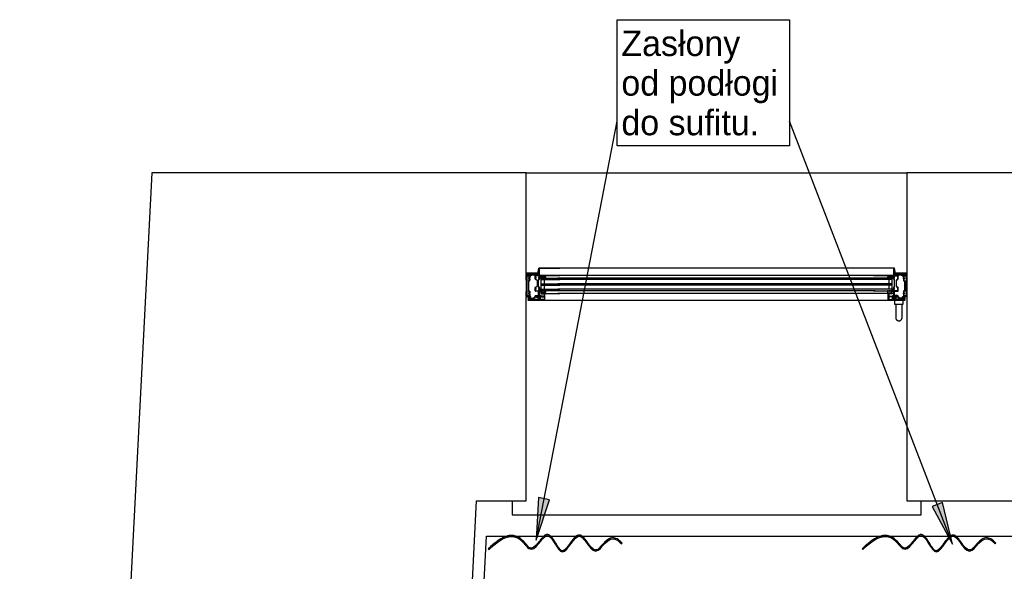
# Model space of a CAD drawing. Header units: centimetres. Extents: x -1062 to 5388, y 1642 to 2943.
# Tile 63 of 90: x 4084 to 4363, y 2662 to 2819. Entities that reach past the tile are written whole.
import ezdxf

# ---------------------------------------------------------------- set-up
doc = ezdxf.new("R2010")
doc.units = ezdxf.units.CM
for name, color, linetype in [('M-FREON-LIQUID-NEW', 150, 'Continuous'), ('M-XREF', 252, 'Continuous'), ('XREF$0$Elementy szczegółów', 8, 'Continuous'), ('XREF$0$Notatki tekstowe', 8, 'Continuous'), ('XREF$0$Notatki tekstowe-1', 8, 'Continuous'), ('XREF$0$Okna', 8, 'Continuous'), ('XREF$0$Okna-2', 8, 'Continuous'), ('XREF$0$Ściany', 8, 'Continuous'), ('XREF$0$Ściany-2', 8, 'Continuous')]:
    doc.layers.add(name, color=color, linetype=linetype)
doc.styles.add('XREF$0$Arial', font='txt', dxfattribs={"height": 7.2})

# ---------------------------------------------------------------- blocks, each defined once
blk = doc.blocks.new('XREF$0$JANSEN_AG_Jansen_Janisol_Arte_66_window_2022 - Type 1-822849-Aranżacja_01')
for p, q in [((-50.69, 18.05), (-54, 18.05)), ((-54, 18.05), (-54, 11.45)), ((-54, 18.05), (-54, 11.45)), ((-54, 18.05), (-54, 11.45)), ((-53.85, 18.05), (-51.15, 18.05)), ((-51.15, 17.75), (-53.55, 17.75)), ((-53.55, 17.45), (-53.15, 17.45)), ((-53.54, 17.75), (-53.06, 17.75)), ((-53.08, 17.54), (-53.29, 17.56)), ((-53, 17.08), (-52.98, 17.43)), ((-52.93, 17.06), (-52.97, 17.05)), ((-52.94, 17.75), (-51.15, 17.75)), ((-52.75, 17.42), (-52.86, 17.14)), ((-51.5, 16.64), (-51.5, 16.89)), ((-51.49, 17.69), (-51.23, 17.7)), ((-51.14, 17.5), (-51.36, 17.45)), ((-51.35, 17.45), (-48.85, 17.45)), ((-51.09, 17.74), (-51.07, 17.58)), ((-50.45, 19.45), (-50.69, 18.05)), ((50.44, 19.45), (-50.45, 19.45)), ((-50.2, 16.64), (-50.2, 16.89)), ((-50, 16.65), (-50.16, 16.77)), ((-48.85, 17.15), (-50.15, 17.15)), ((-50.13, 16.84), (-49.77, 16.9)), ((-49.7, 17.1), (-48.93, 17.1)), ((-48.7, 16.91), (-49.06, 16.92)), ((-48.85, 17.45), (-44.5, 17.45)), ((-48.7, 17.26), (-48.7, 17.3)), ((-48.59, 16.75), (-48.66, 16.88)), ((45, 17.45), (-45, 17.45)), ((48.85, 17.45), (44.5, 17.45)), ((48.59, 16.75), (48.66, 16.88)), ((48.7, 17.26), (48.7, 17.3)), ((48.7, 16.91), (49.06, 16.92)), ((51.35, 17.45), (48.85, 17.45)), ((48.85, 17.15), (50.15, 17.15)), ((49.7, 17.1), (48.93, 17.1)), ((50.13, 16.84), (49.77, 16.9)), ((50, 16.65), (50.16, 16.77)), ((50.2, 16.64), (50.2, 16.89)), ((50.69, 18.05), (50.44, 19.45)), ((54, 18.05), (50.69, 18.05)), ((51.09, 17.74), (51.07, 17.58)), ((51.14, 17.5), (51.36, 17.45)), ((53.85, 18.05), (51.15, 18.05)), ((52.94, 17.75), (51.15, 17.75)), ((51.15, 17.75), (53.55, 17.75)), ((51.49, 17.69), (51.23, 17.7)), ((51.5, 16.64), (51.5, 16.89)), ((52.75, 17.42), (52.86, 17.14)), ((52.93, 17.06), (52.97, 17.05)), ((53, 17.08), (52.98, 17.43)), ((53.54, 17.75), (53.06, 17.75)), ((53.08, 17.54), (53.29, 17.56)), ((53.55, 17.45), (53.15, 17.45)), ((54, 11.45), (54, 18.05)), ((54, 18.05), (54, 11.45)), ((54, 18.05), (54, 11.45)), ((-54, 16.45), (-54, 16.7)), ((-53, 16.45), (-53, 16.7)), ((-50.01, 16.74), (-49.99, 16.67)), ((-49.91, 16.72), (-49.91, 16.71)), ((-49.8, 16.25), (-44.5, 16.25)), ((-49.8, 15.08), (-44.5, 15.08)), ((-49.8, 14.68), (-44.5, 14.68)), ((-49.24, 16.7), (-49.28, 16.75)), ((-49.18, 16.74), (-49.21, 16.71)), ((-48.9, 16.25), (-48.9, 15.08)), ((-48.9, 14.68), (-48.9, 13.5)), ((45, 16.65), (-45, 16.65)), ((45, 16.25), (-45, 16.25)), ((45, 15.08), (-45, 15.08)), ((45, 14.68), (-45, 14.68)), ((49.8, 16.25), (44.5, 16.25)), ((49.8, 15.08), (44.5, 15.08)), ((49.8, 14.68), (44.5, 14.68)), ((48.9, 16.25), (48.9, 15.08)), ((48.9, 14.68), (48.9, 13.5)), ((49.18, 16.74), (49.21, 16.71)), ((49.24, 16.7), (49.28, 16.75)), ((49.91, 16.72), (49.91, 16.71)), ((50.01, 16.74), (49.99, 16.67)), ((53, 16.45), (53, 16.7)), ((54, 16.45), (54, 16.7)), ((-54, 12.21), (-54, 12.46)), ((-54, 11.45), (-53.5, 11.45)), ((-53.15, 11.45), (-53.85, 11.45)), ((-53.19, 11.26), (-52.91, 11.26)), ((-53.17, 11.45), (-53.16, 11.45)), ((-53, 12.21), (-53, 12.46)), ((-52.88, 11.23), (-52.88, 11.06)), ((-51.59, 11.3), (-51.55, 11.3)), ((-51.5, 13.51), (-51.5, 13.76)), ((-51.5, 11.35), (-51.5, 11.55)), ((-50.6, 12.95), (-51.35, 12.95)), ((-51.35, 11.7), (-50.6, 11.7)), ((-51.3, 13.1), (-50.56, 13.1)), ((-50.5, 11.8), (-50.5, 12.85)), ((-50.36, 12.9), (-50.36, 11.75)), ((-50.2, 13.51), (-50.2, 13.76)), ((-50.2, 11.45), (-50.2, 10.95)), ((-50.01, 13.26), (-50.03, 13.24)), ((-50.02, 13.23), (-49.94, 13.21)), ((-49.92, 13.18), (-49.94, 13.17)), ((-49.93, 13.14), (-49.85, 13.13)), ((-49.91, 10.92), (-49.91, 11.48)), ((-49.84, 13.09), (-49.86, 13.07)), ((-49.85, 13.06), (-49.75, 13.04)), ((-49.8, 13.5), (-44.5, 13.5)), ((-48.89, 11.53), (-49.69, 11.53)), ((-49.69, 11.4), (-48.89, 11.4)), ((-49.65, 12.65), (-49.65, 12.75)), ((-49.51, 12.5), (-49.55, 12.5)), ((-48.73, 12.5), (-49.45, 12.5)), ((-49.05, 12.9), (-48.7, 12.95)), ((-49, 12.42), (-49, 12.4)), ((-48.78, 12.5), (-48.92, 12.5)), ((-48.84, 12.19), (-48.84, 11.58)), ((-48.84, 11.35), (-48.84, 10.69)), ((-48.7, 12.36), (-48.7, 12.47)), ((-48.7, 10.58), (-48.7, 12.42)), ((-48.61, 12.33), (-48.67, 12.33)), ((-48.65, 12.33), (-44.5, 12.33)), ((-48.5, 13.05), (-48.44, 13.09)), ((45, 13.5), (-45, 13.5)), ((45, 13.1), (-45, 13.1)), ((45, 12.33), (-45, 12.33)), ((49.8, 13.5), (44.5, 13.5)), ((48.65, 12.33), (44.5, 12.33)), ((48.5, 13.05), (48.44, 13.09)), ((48.61, 12.33), (48.67, 12.33)), ((49.05, 12.9), (48.7, 12.95)), ((48.7, 12.36), (48.7, 12.47)), ((48.7, 10.58), (48.7, 12.42)), ((48.73, 12.5), (49.45, 12.5)), ((48.78, 12.5), (48.92, 12.5)), ((48.84, 12.19), (48.84, 11.58)), ((48.84, 11.35), (48.84, 10.69)), ((48.89, 11.53), (49.68, 11.53)), ((49.68, 11.4), (48.89, 11.4)), ((49, 12.42), (49, 12.4)), ((49.51, 12.5), (49.55, 12.5)), ((49.65, 12.65), (49.65, 12.75)), ((49.85, 13.06), (49.75, 13.04)), ((49.84, 13.09), (49.86, 13.07)), ((49.93, 13.14), (49.85, 13.13)), ((49.91, 10.92), (49.91, 11.48)), ((49.92, 13.18), (49.94, 13.17)), ((50.02, 13.23), (49.94, 13.21)), ((50.01, 13.26), (50.03, 13.24)), ((50.2, 13.51), (50.2, 13.76)), ((50.2, 11.45), (50.2, 10.95)), ((50.36, 12.9), (50.36, 11.75)), ((50.5, 11.8), (50.5, 12.85)), ((51.3, 13.1), (50.56, 13.1)), ((50.6, 12.95), (51.35, 12.95)), ((51.35, 11.7), (50.6, 11.7)), ((51.5, 13.51), (51.5, 13.76)), ((51.5, 11.35), (51.5, 11.55)), ((51.59, 11.3), (51.55, 11.3)), ((52.88, 11.23), (52.88, 11.06)), ((53.19, 11.26), (52.91, 11.26)), ((53, 12.21), (53, 12.46)), ((53.17, 11.45), (53.15, 11.45)), ((53.15, 11.45), (53.85, 11.45)), ((53.5, 11.45), (54, 11.45)), ((54, 12.21), (54, 12.46)), ((-53.5, 10.45), (53.5, 10.45)), ((-53.45, 10.98), (-53.4, 11.08)), ((-53.2, 10.83), (-53.14, 10.92)), ((-53.14, 10.92), (-53.19, 10.83)), ((-53.15, 10.75), (-51.71, 10.75)), ((-50.35, 10.45), (-53.15, 10.45)), ((-52.82, 11), (-51.99, 11)), ((-52.19, 10.83), (-52.25, 10.77)), ((-51.96, 10.76), (-52.13, 10.84)), ((-51.71, 10.75), (-51.9, 10.75)), ((-51.89, 11.06), (-51.81, 11.07)), ((-51.67, 10.83), (-51.77, 11)), ((-51.64, 11.08), (-51.54, 10.91)), ((-51.55, 11.15), (-51.59, 11.15)), ((-50.2, 10.71), (-50.2, 10.63)), ((-50.08, 10.5), (-48.78, 10.5)), ((-49.88, 10.83), (-50.06, 10.85)), ((-49.81, 10.7), (-49.81, 10.76)), ((-48.89, 10.64), (-49.76, 10.64)), ((50.07, 10.5), (48.78, 10.5)), ((48.89, 10.64), (49.76, 10.64)), ((49.81, 10.7), (49.81, 10.76)), ((49.88, 10.83), (50.06, 10.85)), ((50.2, 10.71), (50.2, 10.63)), ((50.35, 10.45), (53.15, 10.45)), ((50.5, 10.45), (50.5, 9.25)), ((50.5, 9.25), (52.9, 9.25)), ((50.8, 9.25), (50.8, 5.45)), ((51.64, 11.08), (51.54, 10.91)), ((51.55, 11.15), (51.59, 11.15)), ((51.67, 10.83), (51.77, 11)), ((51.71, 10.75), (51.9, 10.75)), ((53.15, 10.75), (51.71, 10.75)), ((51.89, 11.06), (51.81, 11.07)), ((51.96, 10.76), (52.13, 10.84)), ((52.82, 11), (51.99, 11)), ((52.19, 10.83), (52.25, 10.77)), ((52.6, 5.45), (52.6, 9.25)), ((52.9, 9.25), (52.9, 10.45)), ((53.2, 10.83), (53.14, 10.92)), ((53.14, 10.92), (53.19, 10.83)), ((53.45, 10.98), (53.4, 11.08))]:
    blk.add_line(p, q)
at = {"flags": 128}
for points in [[(-54, 16.07), (-54, 16.45), (-53.93, 16.45), (-53.93, 16.7), (-54, 16.7), (-54, 17.9)], [(-53.55, 17.89), (-51.15, 17.89), (-51.15, 17.9), (-53.85, 17.9), (-53.85, 16.7), (-53.78, 16.7), (-53.78, 16.45), (-53.85, 16.45), (-53.85, 16.05), (-53.7, 15.9), (-53.81, 15.79), (-53.94, 15.93)], [(-53.06, 15.93), (-53.19, 15.79), (-53.3, 15.9), (-53.15, 16.05), (-53.15, 16.45), (-53.23, 16.45), (-53.23, 16.7), (-53.15, 16.7), (-53.15, 17.3), (-53.55, 17.3)], [(-53, 17.3), (-53, 16.7), (-53.08, 16.7), (-53.08, 16.45), (-53, 16.45), (-53, 16.07)], [(-51.5, 16.48), (-51.5, 16.64), (-51.43, 16.64), (-51.43, 16.89), (-51.5, 16.89), (-51.5, 17.3)], [(-50.15, 17.29), (-48.85, 17.29), (-48.85, 17.3), (-50.4, 17.3), (-51.35, 17.3), (-51.35, 16.89), (-51.28, 16.89), (-51.28, 16.64), (-51.35, 16.64), (-51.35, 16.46), (-51.2, 16.31), (-51.31, 16.2), (-51.44, 16.34)], [(-50.3, 19.12), (-50.3, 17.45), (-50.6, 17.45)], [(-50.26, 16.34), (-50.39, 16.2), (-50.5, 16.31), (-50.35, 16.46), (-50.35, 16.64), (-50.43, 16.64), (-50.43, 16.89), (-50.35, 16.89), (-50.35, 17.09)], [(-44.5, 17.45), (-50.3, 17.45), (-50.3, 19.45), (-44.5, 19.45)], [(-50.2, 17.1), (-50.2, 16.89), (-50.28, 16.89), (-50.28, 16.64), (-50.2, 16.64), (-50.2, 16.48)], [(-49.31, 16.76), (-49.43, 16.76), (-49.55, 16.75)], [(44.5, 17.45), (50.3, 17.45), (50.3, 19.45), (44.5, 19.45)], [(50.15, 17.29), (48.85, 17.29), (48.85, 17.3), (50.4, 17.3), (51.35, 17.3), (51.35, 16.89), (51.27, 16.89), (51.27, 16.64), (51.35, 16.64), (51.35, 16.46), (51.2, 16.31), (51.31, 16.2), (51.44, 16.34)], [(49.31, 16.76), (49.43, 16.76), (49.55, 16.75)], [(50.2, 17.1), (50.2, 16.89), (50.27, 16.89), (50.27, 16.64), (50.2, 16.64), (50.2, 16.48)], [(50.26, 16.34), (50.39, 16.2), (50.5, 16.31), (50.35, 16.46), (50.35, 16.64), (50.42, 16.64), (50.42, 16.89), (50.35, 16.89), (50.35, 17.09)], [(50.3, 19.12), (50.3, 17.45), (50.6, 17.45)], [(53.54, 17.89), (51.15, 17.89), (51.15, 17.9), (53.85, 17.9), (53.85, 16.7), (53.77, 16.7), (53.77, 16.45), (53.85, 16.45), (53.85, 16.05), (53.7, 15.9), (53.81, 15.79), (53.94, 15.93)], [(51.5, 16.48), (51.5, 16.64), (51.42, 16.64), (51.42, 16.89), (51.5, 16.89), (51.5, 17.3)], [(53, 17.3), (53, 16.7), (53.07, 16.7), (53.07, 16.45), (53, 16.45), (53, 16.07)], [(53.06, 15.93), (53.19, 15.79), (53.3, 15.9), (53.15, 16.05), (53.15, 16.45), (53.22, 16.45), (53.22, 16.7), (53.15, 16.7), (53.15, 17.3), (53.54, 17.3)], [(54, 16.07), (54, 16.45), (53.92, 16.45), (53.92, 16.7), (54, 16.7), (54, 17.9)], [(-51.72, 10.61), (-53.15, 10.61), (-51.71, 10.6), (-50.35, 10.6), (-50.35, 13.51), (-50.43, 13.51), (-50.43, 13.76), (-50.35, 13.76), (-50.35, 13.94), (-50.5, 14.09), (-50.39, 14.2), (-50.26, 14.06)], [(-51.44, 14.06), (-51.31, 14.2), (-51.2, 14.09), (-51.35, 13.94), (-51.35, 13.76), (-51.28, 13.76), (-51.28, 13.51), (-51.35, 13.51), (-51.35, 13.15)], [(-44.5, 13.1), (-49.8, 13.1), (-49.8, 16.65), (-44.5, 16.65)], [(44.5, 13.1), (49.8, 13.1), (49.8, 16.65), (44.5, 16.65)], [(51.72, 10.61), (53.15, 10.61), (51.71, 10.6), (50.35, 10.6), (50.35, 13.51), (50.42, 13.51), (50.42, 13.76), (50.35, 13.76), (50.35, 13.94), (50.5, 14.09), (50.39, 14.2), (50.26, 14.06)], [(51.44, 14.06), (51.31, 14.2), (51.2, 14.09), (51.35, 13.94), (51.35, 13.76), (51.27, 13.76), (51.27, 13.51), (51.35, 13.51), (51.35, 13.15)], [(-54, 11.6), (-54, 12.21), (-53.93, 12.21), (-53.93, 12.46), (-54, 12.46), (-54, 12.83)], [(-53.94, 12.97), (-53.81, 13.11), (-53.7, 13), (-53.85, 12.85), (-53.85, 12.46), (-53.78, 12.46), (-53.78, 12.21), (-53.85, 12.21), (-53.85, 11.6), (-53.15, 11.6), (-53.15, 12.21), (-53.23, 12.21), (-53.23, 12.46), (-53.15, 12.46), (-53.15, 12.85), (-53.3, 13), (-53.19, 13.11), (-53.06, 12.97)], [(-53, 12.83), (-53, 12.46), (-53.08, 12.46), (-53.08, 12.21), (-53, 12.21), (-53, 11.6)], [(-51.5, 13.1), (-51.5, 13.51), (-51.43, 13.51), (-51.43, 13.76), (-51.5, 13.76), (-51.5, 13.92)], [(-50.56, 11.55), (-51.35, 11.55), (-51.35, 11.35)], [(-50.2, 11), (-50.9, 11), (-50.98, 11.16), (-50.98, 11.24), (-50.9, 11.4), (-50.2, 11.4)], [(-50.98, 11.16), (-50.55, 11.4), (-50.55, 11)], [(-50.2, 13.92), (-50.2, 13.76), (-50.28, 13.76), (-50.28, 13.51), (-50.2, 13.51), (-50.2, 10.6)], [(-50.17, 10.92), (-50.15, 10.92), (-50.15, 11.48), (-50.17, 11.48)], [(-49.92, 10.9), (-50.02, 10.85), (-50.05, 10.85), (-50.05, 11.55), (-50.02, 11.55)], [(-50.02, 10.85), (-50.02, 11.55), (-49.92, 11.5)], [(-49.02, 12.38), (-49.8, 12.38), (-49.8, 12.24), (-48.89, 12.24)], [(-49.73, 13.02), (-49.74, 12.98), (-49.72, 12.97)], [(49.02, 12.38), (49.8, 12.38), (49.8, 12.24), (48.89, 12.24)], [(49.73, 13.02), (49.74, 12.98), (49.72, 12.97)], [(49.92, 10.9), (50.02, 10.85), (50.05, 10.85), (50.05, 11.55), (50.02, 11.55)], [(50.02, 10.85), (50.02, 11.55), (49.92, 11.5)], [(50.17, 10.92), (50.15, 10.92), (50.15, 11.48), (50.17, 11.48)], [(50.2, 13.92), (50.2, 13.76), (50.27, 13.76), (50.27, 13.51), (50.2, 13.51), (50.2, 10.6)], [(50.2, 11), (50.9, 11), (50.98, 11.16), (50.98, 11.24), (50.9, 11.4), (50.2, 11.4)], [(50.98, 11.16), (50.55, 11.4), (50.55, 11)], [(50.56, 11.55), (51.35, 11.55), (51.35, 11.35)], [(51.5, 13.1), (51.5, 13.51), (51.42, 13.51), (51.42, 13.76), (51.5, 13.76), (51.5, 13.92)], [(53, 12.83), (53, 12.46), (53.07, 12.46), (53.07, 12.21), (53, 12.21), (53, 11.6)], [(53.94, 12.97), (53.81, 13.11), (53.7, 13), (53.85, 12.85), (53.85, 12.46), (53.77, 12.46), (53.77, 12.21), (53.85, 12.21), (53.85, 11.6), (53.15, 11.6), (53.15, 12.21), (53.22, 12.21), (53.22, 12.46), (53.15, 12.46), (53.15, 12.85), (53.3, 13), (53.19, 13.11), (53.06, 12.97)], [(54, 11.6), (54, 12.21), (53.92, 12.21), (53.92, 12.46), (54, 12.46), (54, 12.83)], [(-53.31, 10.9), (-53.26, 11), (-53.26, 11), (-53.32, 10.9)], [(53.31, 10.9), (53.26, 11), (53.26, 11), (53.32, 10.9)]]:
    blk.add_lwpolyline(points, dxfattribs=at)
for points in [[(-53.85, 12.21), (-53.78, 12.21), (-53.78, 12.46), (-53.85, 12.46), (-53.85, 12.85), (-53.7, 13), (-53.7, 15.9), (-53.85, 16.05), (-53.85, 16.45), (-53.78, 16.45), (-53.78, 16.7), (-53.85, 16.7), (-53.85, 17.15), (-53.7, 17.3), (-53.3, 17.3), (-53.15, 17.15), (-53.15, 16.7), (-53.23, 16.7), (-53.23, 16.45), (-53.15, 16.45), (-53.15, 16.05), (-53.3, 15.9), (-53.3, 13), (-53.15, 12.85), (-53.15, 12.46), (-53.23, 12.46), (-53.23, 12.21), (-53.15, 12.21), (-53.15, 11.75), (-53.3, 11.6), (-53.7, 11.6), (-53.85, 11.75)], [(-50.5, 16.31), (-50.35, 16.46), (-50.35, 16.64), (-50.43, 16.64), (-50.43, 16.89), (-50.35, 16.89), (-50.35, 17.15), (-50.5, 17.3), (-51.2, 17.3), (-51.35, 17.15), (-51.35, 16.89), (-51.28, 16.89), (-51.28, 16.64), (-51.35, 16.64), (-51.35, 16.46), (-50.9, 16.01), (-50.9, 14.39), (-51.35, 13.94), (-51.35, 13.76), (-51.28, 13.76), (-51.28, 13.51), (-51.35, 13.51), (-51.35, 13.25), (-51.2, 13.1), (-50.5, 13.1), (-50.35, 13.25), (-50.35, 13.51), (-50.43, 13.51), (-50.43, 13.76), (-50.35, 13.76), (-50.35, 13.94), (-50.5, 14.09)], [(-50.45, 19.45), (-50.3, 19.45), (-50.3, 19.12), (-50.6, 17.45), (-50.8, 17.45)], [(-49, 17.15), (-49, 17.1), (-49.7, 17.1), (-49.69, 17.15)], [(49, 17.15), (49, 17.1), (49.7, 17.1), (49.69, 17.15)], [(50.44, 19.45), (50.3, 19.45), (50.3, 19.12), (50.6, 17.45), (50.8, 17.45)], [(50.5, 16.31), (50.35, 16.46), (50.35, 16.64), (50.42, 16.64), (50.42, 16.89), (50.35, 16.89), (50.35, 17.15), (50.5, 17.3), (51.2, 17.3), (51.35, 17.15), (51.35, 16.89), (51.27, 16.89), (51.27, 16.64), (51.35, 16.64), (51.35, 16.46), (50.9, 16.01), (50.9, 14.39), (51.35, 13.94), (51.35, 13.76), (51.27, 13.76), (51.27, 13.51), (51.35, 13.51), (51.35, 13.25), (51.2, 13.1), (50.5, 13.1), (50.35, 13.25), (50.35, 13.51), (50.42, 13.51), (50.42, 13.76), (50.35, 13.76), (50.35, 13.94), (50.5, 14.09)], [(53.85, 12.21), (53.77, 12.21), (53.77, 12.46), (53.85, 12.46), (53.85, 12.85), (53.7, 13), (53.7, 15.9), (53.85, 16.05), (53.85, 16.45), (53.77, 16.45), (53.77, 16.7), (53.85, 16.7), (53.85, 17.15), (53.7, 17.3), (53.3, 17.3), (53.15, 17.15), (53.15, 16.7), (53.22, 16.7), (53.22, 16.45), (53.15, 16.45), (53.15, 16.05), (53.3, 15.9), (53.3, 13), (53.15, 12.85), (53.15, 12.46), (53.22, 12.46), (53.22, 12.21), (53.15, 12.21), (53.15, 11.75), (53.3, 11.6), (53.7, 11.6), (53.85, 11.75)]]:
    blk.add_lwpolyline(points, close=True, dxfattribs=at)
for centre, radius, start, end in [((-53.85, 17.9), 0.15, 90, 180), ((-53.55, 17.6), 0.295, 90, 270), ((-53.55, 17.6), 0.15, 90, 270), ((-53.53, 17.63), 0.118, 95.6445, 218.7253), ((-53.35, 17.81), 0.365, 223.5519, 261.2737), ((-53.48, 17.56), 0.021, 39.2375, 229.1173), ((-53.27, 17.87), 0.396, 235.8759, 251.9874), ((-53.15, 17.9), 0.451, 225.2369, 262.0464), ((-53.4, 17.47), 0.0247, 260.6822, 74.3018), ((-53.29, 17.54), 0.0168, 88.3181, 211.6819), ((-53.18, 17.69), 0.203, 231.4189, 261.1971), ((-53.21, 17.47), 0.0212, 270.7551, 92.9813), ((-53.15, 17.3), 0.15, 0, 90), ((-53.09, 17.43), 0.111, 2.2068, 83.2647), ((-53.07, 17.72), 0.0303, 40.0346, 86.665), ((-53, 17.78), 0.0542, 221.9334, 318.0666), ((-52.98, 17.07), 0.025, 166.9682, 283.0318), ((-52.94, 17.72), 0.0325, 97.2961, 138.0607), ((-52.96, 17.17), 0.11, 287.1159, 346.003), ((-52.63, 17.36), 0.134, 95.8263, 153.3731), ((-54.97, 38.52), 21.16, 276.3107, 279.1697), ((-51.65, 17.42), 0.0405, 87.0635, 280.5466), ((-51.66, 17.62), 0.166, 271.6692, 307.1717), ((-51.72, 17.96), 0.586, 277.473, 292.527), ((-51.47, 16.87), 0.772, 76.741, 99.7196), ((-51.44, 17.4), 0.144, 94.6394, 141.8649), ((-51.49, 17.68), 0.00917, 88.033, 270), ((-51.26, 16.78), 0.679, 99.0644, 110.9356), ((-51.35, 17.3), 0.15, 90, 180), ((-51.49, 16.63), 1.05, 78.8118, 90.244), ((-51.45, 17.5), 0.0126, 95.8171, 255.3907), ((-51.5, 17.96), 0.453, 275.3486, 300.5223), ((-51.48, 18.12), 0.63, 272.1223, 297.6366), ((-51.48, 17.89), 0.346, 273.7934, 301.8936), ((-51.3, 17.61), 0.0134, 287.4026, 72.5974), ((-51.29, 17.61), 0.0462, 305.1137, 76.6022), ((-51.23, 17.62), 0.073, 299.673, 90.327), ((-51.15, 17.9), 0.15, 0, 90), ((-51.15, 17.9), 0.15, 270, 0), ((-51.15, 17.91), 0.162, 270.008, 281.4781), ((-51.15, 17.58), 0.0819, 277.0768, 0), ((-51.11, 17.73), 0.02, 8.2975, 108.8505), ((-50.15, 17.09), 0.2, 90, 180), ((-50.15, 17.1), 0.05, 90.0096, 178.7558), ((-50.14, 16.8), 0.0278, 123.5601, 232.5775), ((-50.07, 16.68), 0.162, 110.2761, 123.2509), ((-50.08, 17.06), 0.0251, 98.1708, 269.8705), ((-49.8, 15.24), 1.86, 86.7642, 98.6585), ((-50.13, 14.71), 2.32, 81.1304, 88.8304), ((-49.86, 16.74), 0.0579, 162.3195, 198.9111), ((-49.9, 16.75), 0.0126, 88.7763, 159.4345), ((-49.65, 19.86), 3.1, 265.3001, 271.7307), ((-49.78, 16.95), 0.0526, 287.5217, 78.0648), ((-49.3, 16.74), 0.0263, 36.8524, 93.5031), ((-49.1, 16.9), 0.0138, 112.3843, 208.529), ((-49.07, 16.91), 0.05, 202.5905, 247.4095), ((-49.07, 16.84), 0.0822, 85.3454, 116.6744), ((-48.44, 18.3), 1.58, 245.5567, 266.7641), ((-48.93, 17.15), 0.0512, 269.8088, 315.4387), ((-48.87, 17.09), 0.0361, 44.0136, 134.5246), ((-48.85, 17.3), 0.15, 0, 90), ((-48.85, 17.3), 0.15, 270, 0), ((-48.8, 17.14), 0.0475, 217.0257, 306.3102), ((-48.87, 17.25), 0.174, 304.6591, 3.9129), ((-48.67, 17.3), 0.0329, 98.4746, 175.5435), ((-48.71, 16.85), 0.0606, 31.1918, 85.3926), ((-48.66, 17.26), 0.0714, 8.1113, 101.2299), ((-49.92, 17.04), 1.35, 358.1089, 9.7633), ((-48.57, 16.77), 0.0291, 215.8566, 9.9169), ((-47.68, 16.99), 0.884, 179.2559, 193.9116), ((48.44, 18.3), 1.58, 273.2359, 294.4433), ((47.68, 16.99), 0.884, 346.0884, 0.7441), ((48.57, 16.77), 0.0291, 170.0831, 324.1434), ((49.92, 17.04), 1.35, 170.2367, 181.8911), ((48.66, 17.26), 0.0714, 78.7701, 171.8887), ((48.71, 16.85), 0.0606, 94.6074, 148.8082), ((48.67, 17.3), 0.0329, 4.4565, 81.5254), ((48.85, 17.3), 0.15, 90, 180), ((48.85, 17.3), 0.15, 180, 270), ((48.87, 17.25), 0.174, 176.0871, 235.3409), ((48.8, 17.14), 0.0475, 233.6898, 322.9743), ((48.87, 17.09), 0.0361, 45.4754, 135.9864), ((48.93, 17.15), 0.0512, 224.5613, 270.1912), ((49.07, 16.84), 0.0822, 63.3256, 94.6546), ((49.07, 16.91), 0.05, 292.5905, 337.4095), ((49.1, 16.9), 0.0138, 331.471, 67.6157), ((49.3, 16.74), 0.0263, 86.4969, 143.1476), ((49.65, 19.86), 3.1, 268.2693, 274.6999), ((49.8, 15.24), 1.86, 81.3415, 93.2358), ((49.78, 16.95), 0.0526, 101.9352, 252.4783), ((50.13, 14.71), 2.32, 91.1696, 98.8696), ((49.9, 16.75), 0.0126, 20.5655, 91.2237), ((49.86, 16.74), 0.0579, 341.0889, 17.6805), ((50.08, 17.06), 0.0251, 270.1295, 81.8292), ((50.07, 16.68), 0.162, 56.7491, 69.7239), ((50.15, 17.09), 0.2, 0, 90), ((50.15, 17.1), 0.05, 1.2442, 89.9904), ((50.14, 16.8), 0.0278, 307.4225, 56.4399), ((51.15, 17.9), 0.15, 90, 180), ((51.15, 17.9), 0.15, 180, 270), ((51.15, 17.58), 0.0819, 180, 262.9232), ((51.11, 17.73), 0.02, 71.1495, 171.7025), ((51.15, 17.91), 0.162, 258.5219, 269.992), ((51.23, 17.62), 0.073, 89.673, 240.327), ((51.48, 18.12), 0.63, 242.3634, 267.8777), ((51.29, 17.61), 0.0462, 103.3978, 234.8863), ((51.5, 17.96), 0.453, 239.4777, 264.6514), ((51.49, 16.63), 1.05, 89.756, 101.1882), ((51.47, 16.87), 0.772, 80.2804, 103.259), ((51.3, 17.61), 0.0134, 107.4026, 252.5974), ((51.48, 17.89), 0.346, 238.1064, 266.2066), ((51.35, 17.3), 0.15, 0, 90), ((51.26, 16.78), 0.679, 69.0644, 80.9356), ((51.44, 17.4), 0.144, 38.1351, 85.3606), ((51.45, 17.5), 0.0126, 284.6093, 84.1829), ((51.49, 17.68), 0.00917, 270, 91.967), ((51.72, 17.96), 0.586, 247.473, 262.527), ((51.66, 17.62), 0.166, 232.8283, 268.3308), ((54.97, 38.52), 21.16, 260.8303, 263.6893), ((51.65, 17.42), 0.0405, 259.4534, 92.9365), ((52.63, 17.36), 0.134, 26.6269, 84.1737), ((52.96, 17.17), 0.11, 193.997, 252.8841), ((52.94, 17.72), 0.0325, 41.9393, 82.7039), ((53, 17.78), 0.0542, 221.9334, 318.0666), ((52.98, 17.07), 0.025, 256.9682, 13.0318), ((53.09, 17.43), 0.111, 96.7353, 177.7932), ((53.15, 17.3), 0.15, 90, 180), ((53.07, 17.72), 0.0303, 93.335, 139.9654), ((53.21, 17.47), 0.0212, 87.0187, 269.2449), ((53.15, 17.9), 0.451, 277.9536, 314.7631), ((53.18, 17.69), 0.203, 278.8029, 308.5811), ((53.29, 17.54), 0.0168, 328.3181, 91.6819), ((53.4, 17.47), 0.0247, 105.6982, 279.3178), ((53.27, 17.87), 0.396, 288.0126, 304.1241), ((53.35, 17.81), 0.365, 278.7263, 316.4481), ((53.48, 17.56), 0.021, 310.8827, 140.7625), ((53.54, 17.6), 0.295, 270, 90), ((53.53, 17.63), 0.118, 321.2747, 84.3555), ((53.55, 17.6), 0.15, 270, 90), ((53.85, 17.9), 0.15, 360, 90), ((-53.8, 16.07), 0.2, 180, 225), ((-53.2, 16.07), 0.2, 315, 0), ((-51.3, 16.48), 0.2, 180, 225), ((-51.3, 13.92), 0.2, 135, 180), ((-50.4, 16.48), 0.2, 315, 0), ((-50.4, 13.92), 0.2, 360, 45), ((-50, 16.74), 0.012, 43.2835, 194.0108), ((-50, 16.66), 0.0112, 232.1176, 20.4022), ((-49.63, 17.15), 0.539, 228.1054, 236.7263), ((-49.92, 16.71), 0.0112, 243.4141, 20.6435), ((-49.23, 16.72), 0.0205, 221.1312, 325.1826), ((-49.16, 16.72), 0.0298, 65.5834, 139.44), ((-48.54, 18.58), 1.93, 251.7544, 270.402), ((-48.53, 16.69), 0.0389, 267.8033, 82.89), ((48.53, 16.69), 0.0389, 97.11, 272.1967), ((48.54, 18.58), 1.93, 269.598, 288.2456), ((49.16, 16.72), 0.0298, 40.56, 114.4166), ((49.23, 16.72), 0.0205, 214.8174, 318.8688), ((49.92, 16.71), 0.0112, 159.3565, 296.5859), ((49.63, 17.15), 0.539, 303.2737, 311.8946), ((50, 16.66), 0.0112, 159.5978, 307.8824), ((50, 16.74), 0.012, 345.9892, 136.7165), ((50.4, 16.48), 0.2, 180, 225), ((50.4, 13.92), 0.2, 135, 180), ((51.3, 16.48), 0.2, 315, 0), ((51.3, 13.92), 0.2, 360, 45), ((53.2, 16.07), 0.2, 180, 225), ((53.8, 16.07), 0.2, 315, 0), ((-53.8, 12.83), 0.2, 135, 180), ((-53.85, 11.6), 0.15, 180, 270), ((-53.36, 11.21), 0.0811, 150.9801, 291.475), ((-52.92, 10.9), 0.62, 122.2354, 145.2889), ((-53.27, 11.26), 0.0241, 115.9276, 314.8873), ((-53, 10.73), 0.62, 73.1531, 116.2547), ((-53.15, 11.24), 0.21, 94.5701, 118.8054), ((-53.19, 11.15), 0.113, 91.9019, 120.8283), ((-53.15, 11.6), 0.147, 269.8148, 290.0291), ((-53.15, 11.6), 0.15, 270, 0), ((-53.01, 11.02), 0.445, 54.5243, 102.4482), ((-53.2, 12.83), 0.2, 360, 45), ((-52.91, 11.23), 0.03, 1.1423, 90), ((-52.84, 11.27), 0.0597, 355.924, 71.8598), ((-52.73, 11.26), 0.05, 175.924, 350.6078), ((-52.81, 11.27), 0.131, 350.6078, 62.0614), ((-51.59, 11.1), 0.2, 90, 210.0036), ((-51.55, 11.35), 0.05, 270, 0), ((-51.55, 11.35), 0.2, 270, 0), ((-51.35, 13.1), 0.15, 180, 270), ((-51.35, 11.55), 0.15, 90, 180), ((-51.3, 13.15), 0.05, 180, 270), ((-51.25, 11.1), 0.36, 343.9938, 16.0062), ((-50.6, 12.85), 0.1, 0, 90), ((-50.6, 11.8), 0.1, 270, 0), ((-50.56, 12.9), 0.2, 360, 90), ((-50.56, 11.75), 0.2, 270, 0), ((-50.17, 11.45), 0.03, 90, 180), ((-50.17, 13.28), 0.0276, 90.901, 199.1336), ((-30.5, 25.3), 23.08, 211.423, 213.0003), ((-50.12, 11.57), 0.0613, 146.0535, 322.017), ((-50.16, 12.45), 0.849, 80.5284, 90.2798), ((-50, 11.5), 0.194, 34.4702, 149.5732), ((-50.15, 11.59), 0.113, 272.323, 337.6611), ((-50.01, 11.49), 0.0739, 38.8359, 150.2195), ((-50.02, 13.24), 0.0104, 139.8755, 265.0144), ((-50.03, 13.27), 0.0188, 321.0159, 76.9327), ((-50.02, 11.52), 0.03, 60, 90), ((-49.69, 11.72), 0.319, 214.6245, 270.2128), ((-49.94, 13.19), 0.0192, 317.2914, 80.619), ((-49.93, 13.16), 0.0145, 136.7774, 264.1038), ((-49.93, 11.48), 0.02, 0, 60), ((-49.85, 13.07), 0.0107, 129.7442, 264.9657), ((-49.85, 13.11), 0.0227, 309.8334, 83.1308), ((-49.78, 12.77), 0.0841, 206.8434, 297.0271), ((-49.69, 11.72), 0.189, 214.6245, 270.2128), ((-49.75, 13.02), 0.02, 345.7906, 83.7461), ((-49.73, 12.99), 0.0102, 163.6513, 244.0898), ((-49.82, 12.84), 0.163, 297.3766, 330.1669), ((-49.71, 13.01), 0.0422, 255.8689, 303.1812), ((-49.21, 12.16), 0.938, 90.135, 119.995), ((-49.66, 12.75), 0.0116, 1.3348, 148.6652), ((-49.49, 12.65), 0.161, 181.3568, 242.7264), ((-49.57, 12.91), 0.0259, 121.118, 270), ((-49.25, 12.31), 0.708, 87.3752, 118.3608), ((-49.59, 13.58), 0.689, 270.91, 305.9388), ((-49.58, 12.48), 0.0265, 31.6129, 61.4528), ((-49.48, 12.5), 0.03, 3.8226, 180), ((-49.22, 13.06), 0.0396, 270, 86.519), ((-48.84, 12.33), 0.77, 88.9728, 116.4147), ((-49.06, 12.93), 0.0319, 116.4556, 278.9254), ((-48.73, 12.17), 0.851, 95.6076, 113.2807), ((-49.02, 12.4), 0.02, 270, 0), ((-48.92, 12.42), 0.08, 90, 180), ((-48.89, 12.19), 0.05, 0, 90), ((-48.89, 11.58), 0.05, 270, 0), ((-48.89, 11.35), 0.05, 0, 90), ((-48.82, 13.06), 0.04, 278.8002, 91.1211), ((-48.78, 12.42), 0.08, 0, 90), ((-48.73, 12.47), 0.0306, 0.7216, 89.2785), ((-48.81, 13.44), 0.498, 283.6034, 309.3858), ((-48.67, 12.36), 0.0301, 180.7686, 269.1824), ((-48.61, 12.35), 0.0216, 273.9241, 357.2462), ((-46.1, 12.35), 2.49, 172.2647, 179.881), ((-47.88, 12.56), 0.702, 137.0393, 169.7545), ((-48.42, 13.06), 0.0394, 318.5629, 129.8567), ((48.42, 13.06), 0.0394, 50.1433, 221.4371), ((47.88, 12.56), 0.702, 10.2455, 42.9607), ((48.81, 13.44), 0.498, 230.6142, 256.3966), ((46.1, 12.35), 2.49, 0.119, 7.7353), ((48.61, 12.35), 0.0216, 182.7538, 266.0759), ((48.67, 12.36), 0.0301, 270.8176, 359.2314), ((48.78, 12.42), 0.08, 90, 180), ((48.73, 12.47), 0.0306, 90.7215, 179.2784), ((48.82, 13.06), 0.04, 88.8789, 261.1998), ((48.84, 12.33), 0.77, 63.5853, 91.0272), ((48.73, 12.17), 0.851, 66.7193, 84.3924), ((48.89, 12.19), 0.05, 90, 180), ((48.89, 11.58), 0.05, 180, 270), ((48.89, 11.35), 0.05, 90, 180), ((48.92, 12.42), 0.08, 0, 90), ((49.02, 12.4), 0.02, 180, 270), ((49.06, 12.93), 0.0319, 261.0746, 63.5444), ((49.22, 13.06), 0.0396, 93.481, 270), ((49.59, 13.58), 0.689, 234.0612, 269.09), ((49.21, 12.16), 0.938, 60.005, 89.865), ((49.25, 12.31), 0.708, 61.6392, 92.6248), ((49.48, 12.5), 0.03, 360, 176.1774), ((49.58, 12.48), 0.0265, 118.5472, 148.3871), ((49.49, 12.65), 0.161, 297.2736, 358.6432), ((49.57, 12.91), 0.0259, 270, 58.882), ((49.66, 12.75), 0.0116, 31.3348, 178.6652), ((49.82, 12.84), 0.163, 209.8331, 242.6234), ((49.71, 13.01), 0.0422, 236.8188, 284.1311), ((49.69, 11.72), 0.319, 269.7872, 325.3755), ((49.69, 11.72), 0.189, 269.7872, 325.3755), ((49.75, 13.02), 0.02, 96.2539, 194.2094), ((49.73, 12.99), 0.0102, 295.9102, 16.3487), ((49.78, 12.77), 0.0841, 242.9729, 333.1566), ((49.85, 13.11), 0.0227, 96.8692, 230.1666), ((50, 11.5), 0.194, 30.4268, 145.5298), ((30.5, 25.3), 23.08, 326.9997, 328.577), ((49.85, 13.07), 0.0107, 275.0343, 50.2558), ((49.93, 11.48), 0.02, 120, 180), ((49.94, 13.19), 0.0192, 99.381, 222.7086), ((49.93, 13.16), 0.0145, 275.8962, 43.2226), ((50.01, 11.49), 0.0739, 29.7805, 141.1641), ((50.02, 11.52), 0.03, 90, 120), ((50.03, 13.27), 0.0188, 103.0673, 218.9841), ((50.16, 12.45), 0.849, 89.7202, 99.4716), ((50.02, 13.24), 0.0104, 274.9856, 40.1245), ((50.15, 11.59), 0.113, 202.3389, 267.677), ((50.12, 11.57), 0.0613, 217.983, 33.9465), ((50.17, 13.28), 0.0276, 340.8664, 89.099), ((50.17, 11.45), 0.03, 0, 90), ((50.56, 12.9), 0.2, 90, 180), ((50.56, 11.75), 0.2, 180, 270), ((50.6, 12.85), 0.1, 90, 180), ((50.6, 11.8), 0.1, 180, 270), ((51.25, 11.1), 0.36, 163.9938, 196.0062), ((51.3, 13.15), 0.05, 270, 0), ((51.35, 13.1), 0.15, 270, 0), ((51.35, 11.55), 0.15, 0, 90), ((51.55, 11.35), 0.2, 180, 270), ((51.55, 11.35), 0.05, 180, 270), ((51.59, 11.1), 0.2, 329.9964, 90), ((52.81, 11.27), 0.131, 117.9386, 189.3922), ((52.73, 11.26), 0.05, 189.3922, 4.076), ((53.01, 11.02), 0.445, 77.5518, 125.4757), ((52.84, 11.27), 0.0597, 108.1402, 184.076), ((53, 10.73), 0.62, 63.7453, 106.8469), ((52.91, 11.23), 0.03, 90, 178.8577), ((53.2, 12.83), 0.2, 135, 180), ((53.15, 11.6), 0.15, 180, 270), ((53.15, 11.6), 0.147, 249.9709, 270.1852), ((53.15, 11.24), 0.21, 61.1946, 85.4299), ((53.19, 11.15), 0.113, 59.1717, 88.0981), ((52.92, 10.9), 0.62, 34.7111, 57.7646), ((53.27, 11.26), 0.0241, 225.1127, 64.0724), ((53.36, 11.21), 0.0811, 248.525, 29.0199), ((53.85, 11.6), 0.15, 270, 360), ((53.8, 12.83), 0.2, 360, 45), ((-53.15, 10.8), 0.35, 150, 270), ((-53.27, 11), 0.15, 329.1044, 150), ((-53.15, 10.8), 0.2, 150, 270), ((-53.15, 10.8), 0.19, 150, 270), ((-53.27, 11), 0.15, 90, 112.4755), ((-53.27, 11), 0.15, 329.1044, 90), ((-53.15, 10.8), 0.0502, 145.3142, 289.645), ((-53.15, 10.8), 0.05, 150, 270), ((-52.73, 8.49), 2.3, 79.9058, 100.1078), ((-52.82, 11.06), 0.0601, 181.1423, 270), ((-52.31, 10.83), 0.0818, 254.4256, 314.7781), ((-52.15, 10.8), 0.0461, 65.016, 136.8401), ((-51.99, 10.98), 0.029, 16.1549, 90), ((-51.64, 11.09), 0.343, 198.8643, 227.9191), ((-51.9, 10.9), 0.149, 244.831, 268.9012), ((-51.88, 11.03), 0.0259, 100.214, 180), ((-51.72, 11.02), 0.183, 177.1271, 233.6335), ((-51.85, 10.86), 0.025, 219.4662, 45.6826), ((-51.81, 11.03), 0.0344, 19.1659, 91.8779), ((-51.22, 11.21), 0.588, 196.6469, 220.932), ((-51.72, 10.81), 0.2, 270, 30), ((-51.71, 10.8), 0.0502, 264.5832, 29.8524), ((-51.71, 10.8), 0.05, 270, 30), ((-51.59, 11.1), 0.05, 90, 210), ((-50.35, 10.6), 0.15, 270, 0), ((-50.17, 10.95), 0.03, 180, 270), ((-50.06, 10.71), 0.143, 92.8734, 181.3186), ((-50.08, 10.63), 0.125, 180, 270), ((-50.15, 10.81), 0.113, 22.3389, 87.677), ((-50.02, 10.88), 0.03, 270, 300), ((-49.93, 10.92), 0.02, 300, 0), ((-49.89, 10.76), 0.075, 0, 85), ((-49.75, 10.7), 0.0609, 178.5576, 259.7441), ((-48.89, 10.69), 0.05, 270, 0), ((-48.78, 10.58), 0.08, 270, 0), ((48.78, 10.58), 0.08, 180, 270), ((48.89, 10.69), 0.05, 180, 270), ((49.75, 10.7), 0.0609, 280.2559, 1.4424), ((49.88, 10.76), 0.075, 95, 180), ((49.93, 10.92), 0.02, 180, 240), ((50.02, 10.88), 0.03, 240, 270), ((50.15, 10.81), 0.113, 92.323, 157.6611), ((50.06, 10.71), 0.143, 358.6814, 87.1266), ((50.07, 10.63), 0.125, 270, 0), ((50.17, 10.95), 0.03, 270, 0), ((50.35, 10.6), 0.15, 180, 270), ((51.72, 10.81), 0.2, 150, 270), ((51.59, 11.1), 0.05, 330, 90), ((51.22, 11.21), 0.588, 319.068, 343.3531), ((51.71, 10.8), 0.0502, 150.1476, 275.4168), ((51.71, 10.8), 0.05, 150, 270), ((51.81, 11.03), 0.0344, 88.1221, 160.8341), ((51.72, 11.02), 0.183, 306.3665, 2.8729), ((51.85, 10.86), 0.025, 134.3174, 320.5338), ((51.64, 11.09), 0.343, 312.0809, 341.1357), ((51.88, 11.03), 0.0259, 0, 79.786), ((51.9, 10.9), 0.149, 271.0988, 295.169), ((51.99, 10.98), 0.029, 90, 163.8451), ((52.15, 10.8), 0.0461, 43.1599, 114.984), ((52.31, 10.83), 0.0818, 225.2219, 285.5744), ((52.73, 8.49), 2.3, 79.8922, 100.0942), ((52.82, 11.06), 0.0601, 270, 358.8577), ((53.27, 11), 0.15, 90, 210.8956), ((53.27, 11), 0.15, 30, 210.8956), ((53.15, 10.8), 0.0502, 250.355, 34.6858), ((53.15, 10.8), 0.35, 270, 30), ((53.15, 10.8), 0.19, 270, 30), ((53.15, 10.8), 0.2, 270, 30), ((53.15, 10.8), 0.05, 270, 30), ((53.27, 11), 0.15, 67.5245, 90)]:
    blk.add_arc(centre, radius, start, end)
blk.add_open_spline([(50.8, 5.45), (50.8, 5.37), (50.82, 5.25), (50.87, 5.1), (50.91, 5.02), (50.95, 4.95), (51, 4.89), (51.05, 4.83), (51.11, 4.77), (51.17, 4.72), (51.25, 4.67), (51.35, 4.62), (51.5, 4.57), (51.7, 4.54), (51.9, 4.57), (52.05, 4.62), (52.15, 4.67), (52.23, 4.72), (52.29, 4.77), (52.35, 4.83), (52.42, 4.9), (52.47, 4.98), (52.51, 5.05), (52.54, 5.12), (52.58, 5.25), (52.6, 5.37), (52.6, 5.45)], degree=3, knots=[0, 0, 0, 0, 0.083333, 0.125, 0.166667, 0.1875, 0.208333, 0.25, 0.270833, 0.291667, 0.333333, 0.375, 0.416667, 0.5, 0.583333, 0.625, 0.666667, 0.708333, 0.729167, 0.75, 0.791667, 0.833333, 0.854167, 0.875, 0.916667, 1, 1, 1, 1])
blk = doc.blocks.new('XREF$0$Zasłona - Zasłona-857148-Aranżacja_01')
at = {"layer": 'XREF$0$Okna-2'}
for p, q in [((-745.24, 2667.83), (-745.01, 2668.02)), ((-782.96, 2666.45), (-782.74, 2666.24))]:
    blk.add_line(p, q, dxfattribs=at)
for points, knots in [([(-782.74, 2666.24), (-775.18, 2673.8), (-771.1, 2661.01), (-766.01, 2674.98), (-762.13, 2660.79), (-757, 2674.89), (-752.69, 2661.05), (-748.38, 2671.56), (-745.24, 2667.83)], [0, 0, 0, 0, 0.444915, 0.935639, 1.444382, 1.948916, 2.415344, 2.766197, 2.766197, 2.766197, 2.766197]), ([(-745.01, 2668.02), (-745.49, 2668.6), (-746.19, 2669.19), (-747.09, 2669.55), (-747.74, 2669.61), (-748.35, 2669.48), (-749.09, 2669.13), (-749.9, 2668.45), (-750.6, 2667.65), (-751.11, 2667.06), (-751.47, 2666.68), (-751.8, 2666.37), (-752.09, 2666.19), (-752.35, 2666.12), (-752.59, 2666.11), (-752.84, 2666.18), (-753.18, 2666.35), (-753.64, 2666.74), (-754.2, 2667.41), (-754.74, 2668.17), (-755.29, 2668.94), (-755.74, 2669.51), (-756.12, 2669.88), (-756.41, 2670.12), (-756.68, 2670.25), (-756.91, 2670.32), (-757.14, 2670.35), (-757.43, 2670.32), (-757.86, 2670.16), (-758.35, 2669.8), (-758.91, 2669.21), (-759.44, 2668.52), (-759.97, 2667.79), (-760.48, 2667.09), (-760.97, 2666.49), (-761.36, 2666.13), (-761.63, 2665.96), (-761.78, 2665.91), (-761.88, 2665.89), (-761.97, 2665.89), (-762.1, 2665.92), (-762.28, 2666.01), (-762.54, 2666.22), (-762.89, 2666.61), (-763.32, 2667.24), (-763.76, 2667.95), (-764.2, 2668.68), (-764.65, 2669.37), (-765.04, 2669.86), (-765.38, 2670.17), (-765.65, 2670.36), (-765.95, 2670.48), (-766.28, 2670.52), (-766.61, 2670.45), (-766.9, 2670.3), (-767.18, 2670.1), (-767.55, 2669.76), (-767.99, 2669.26), (-768.53, 2668.57), (-769.07, 2667.89), (-769.61, 2667.29), (-770.06, 2666.92), (-770.4, 2666.74), (-770.63, 2666.66), (-770.86, 2666.65), (-771.09, 2666.69), (-771.33, 2666.81), (-771.61, 2667.04), (-771.91, 2667.36), (-772.36, 2667.87), (-773, 2668.62), (-773.93, 2669.49), (-775.11, 2670.14), (-776.59, 2670.36), (-778.34, 2669.95), (-780.42, 2668.76), (-782.06, 2667.34), (-782.96, 2666.45)], [-2.766197, -2.766197, -2.766197, -2.766197, -2.714004, -2.687908, -2.661812, -2.635716, -2.60962, -2.557427, -2.505235, -2.479139, -2.453043, -2.426946, -2.40085, -2.374754, -2.348658, -2.322562, -2.296465, -2.244273, -2.192081, -2.139888, -2.087696, -2.035503, -2.009407, -1.983311, -1.957215, -1.944167, -1.931119, -1.905022, -1.878926, -1.826734, -1.774541, -1.722349, -1.670157, -1.617964, -1.565772, -1.513579, -1.487483, -1.461387, -1.448339, -1.435291, -1.409195, -1.383098, -1.357002, -1.30481, -1.252617, -1.200425, -1.148233, -1.09604, -1.043848, -1.017752, -0.991655, -0.965559, -0.939463, -0.913367, -0.887271, -0.861175, -0.835078, -0.782886, -0.730694, -0.678501, -0.626309, -0.574116, -0.54802, -0.521924, -0.495828, -0.469732, -0.443635, -0.417539, -0.391443, -0.365347, -0.313154, -0.260962, -0.20877, -0.156577, -0.104385, -0.052192, 0, 0, 0, 0])]:
    blk.add_open_spline(points, degree=3, knots=knots, dxfattribs=at)
blk = doc.blocks.new('XREF$0$Zasłona1 - Zasłona-857206-Aranżacja_01')
at = {"layer": 'XREF$0$Okna-2'}
for p, q in [((-745.24, 2667.83), (-745.01, 2668.02)), ((-782.96, 2666.45), (-782.74, 2666.24))]:
    blk.add_line(p, q, dxfattribs=at)
for points, knots in [([(-782.74, 2666.24), (-775.18, 2673.8), (-771.1, 2661.01), (-766.01, 2674.98), (-762.13, 2660.79), (-757, 2674.89), (-752.69, 2661.05), (-748.38, 2671.56), (-745.24, 2667.83)], [0, 0, 0, 0, 0.444915, 0.935639, 1.444382, 1.948916, 2.415344, 2.766197, 2.766197, 2.766197, 2.766197]), ([(-745.01, 2668.02), (-745.49, 2668.6), (-746.19, 2669.19), (-747.09, 2669.55), (-747.74, 2669.61), (-748.35, 2669.48), (-749.09, 2669.13), (-749.9, 2668.45), (-750.6, 2667.65), (-751.11, 2667.06), (-751.47, 2666.68), (-751.8, 2666.37), (-752.09, 2666.19), (-752.35, 2666.12), (-752.59, 2666.11), (-752.84, 2666.18), (-753.18, 2666.35), (-753.64, 2666.74), (-754.2, 2667.41), (-754.74, 2668.17), (-755.29, 2668.94), (-755.74, 2669.51), (-756.12, 2669.88), (-756.41, 2670.12), (-756.68, 2670.25), (-756.91, 2670.32), (-757.14, 2670.35), (-757.43, 2670.32), (-757.86, 2670.16), (-758.35, 2669.8), (-758.91, 2669.21), (-759.44, 2668.52), (-759.97, 2667.79), (-760.48, 2667.09), (-760.97, 2666.49), (-761.36, 2666.13), (-761.63, 2665.96), (-761.78, 2665.91), (-761.88, 2665.89), (-761.97, 2665.89), (-762.1, 2665.92), (-762.28, 2666.01), (-762.54, 2666.22), (-762.89, 2666.61), (-763.32, 2667.24), (-763.76, 2667.95), (-764.2, 2668.68), (-764.65, 2669.37), (-765.04, 2669.86), (-765.38, 2670.17), (-765.65, 2670.36), (-765.95, 2670.48), (-766.28, 2670.52), (-766.61, 2670.45), (-766.9, 2670.3), (-767.18, 2670.1), (-767.55, 2669.76), (-767.99, 2669.26), (-768.53, 2668.57), (-769.07, 2667.89), (-769.61, 2667.29), (-770.06, 2666.92), (-770.4, 2666.74), (-770.63, 2666.66), (-770.86, 2666.65), (-771.09, 2666.69), (-771.33, 2666.81), (-771.61, 2667.04), (-771.91, 2667.36), (-772.36, 2667.87), (-773, 2668.62), (-773.93, 2669.49), (-775.11, 2670.14), (-776.59, 2670.36), (-778.34, 2669.95), (-780.42, 2668.76), (-782.06, 2667.34), (-782.96, 2666.45)], [-2.766197, -2.766197, -2.766197, -2.766197, -2.714004, -2.687908, -2.661812, -2.635716, -2.60962, -2.557427, -2.505235, -2.479139, -2.453043, -2.426946, -2.40085, -2.374754, -2.348658, -2.322562, -2.296465, -2.244273, -2.192081, -2.139888, -2.087696, -2.035503, -2.009407, -1.983311, -1.957215, -1.944167, -1.931119, -1.905022, -1.878926, -1.826734, -1.774541, -1.722349, -1.670157, -1.617964, -1.565772, -1.513579, -1.487483, -1.461387, -1.448339, -1.435291, -1.409195, -1.383098, -1.357002, -1.30481, -1.252617, -1.200425, -1.148233, -1.09604, -1.043848, -1.017752, -0.991655, -0.965559, -0.939463, -0.913367, -0.887271, -0.861175, -0.835078, -0.782886, -0.730694, -0.678501, -0.626309, -0.574116, -0.54802, -0.521924, -0.495828, -0.469732, -0.443635, -0.417539, -0.391443, -0.365347, -0.313154, -0.260962, -0.20877, -0.156577, -0.104385, -0.052192, 0, 0, 0, 0])]:
    blk.add_open_spline(points, degree=3, knots=knots, dxfattribs=at)
blk = doc.blocks.new('XREF$0$PApapetttsy2 - PApapetttsy-921952-Aranżacja_01')
at = {"layer": 'XREF$0$Okna'}
for p, q in [((-512.22, 2682.08), (-512.22, 2678.08)), ((-396.22, 2678.08), (-396.22, 2682.08)), ((-512.22, 2678.08), (-396.22, 2678.08))]:
    blk.add_line(p, q, dxfattribs=at)
blk = doc.blocks.new('XREF')
at = {"layer": 'XREF$0$Notatki tekstowe-1'}
for points in [[(-769.43, 2670.91), (-765.59, 2682.39), (-768.7, 2682.99)], [(-651.31, 2669.81), (-654.15, 2681.58), (-657.09, 2680.44)]]:
    blk.add_hatch(color=256, dxfattribs=at).paths.add_polyline_path(points)
at = {"layer": 'XREF$0$Notatki tekstowe'}
for p, q in [((-769.43, 2670.91), (-746.42, 2789.73)), ((-651.31, 2669.81), (-697.5, 2789.73)), ((-768.7, 2682.99), (-769.43, 2670.91)), ((-769.43, 2670.91), (-765.59, 2682.39)), ((-765.59, 2682.39), (-768.7, 2682.99)), ((-654.15, 2681.58), (-657.09, 2680.44)), ((-651.31, 2669.81), (-654.15, 2681.58)), ((-657.09, 2680.44), (-651.31, 2669.81))]:
    blk.add_line(p, q, dxfattribs=at)
at = {"layer": 'XREF$0$Notatki tekstowe', "flags": 128}
blk.add_lwpolyline([(-746.42, 2818.55), (-697.5, 2818.55), (-697.5, 2782.79), (-746.42, 2782.79)], close=True, dxfattribs=at)
at = {"layer": 'XREF$0$Ściany'}
blk.add_line((-772.22, 2775.08), (-664.22, 2775.08), dxfattribs=at)
at = {"layer": 'XREF$0$Ściany-2'}
for p, q in [((-878.38, 2775.08), (-915.87, 2044.08)), ((-772.22, 2775.08), (-878.38, 2775.08)), ((-772.22, 2746.63), (-772.22, 2775.08)), ((-508.22, 2775.08), (-664.22, 2775.08)), ((-664.22, 2775.08), (-664.22, 2746.63)), ((-772.22, 2682.08), (-772.22, 2740.03)), ((-664.22, 2740.03), (-664.22, 2682.08)), ((-803.54, 2346.08), (-786.31, 2682.08)), ((-786.31, 2682.08), (-772.22, 2682.08)), ((-664.22, 2682.08), (-634.22, 2682.08))]:
    blk.add_line(p, q, dxfattribs=at)
at = {"layer": 'XREF$0$Elementy szczegółów'}
blk.add_blockref('XREF$0$JANSEN_AG_Jansen_Janisol_Arte_66_window_2022 - Type 1-822849-Aranżacja_01', (-718.22, 2728.58), dxfattribs=at)
at = {"layer": 'XREF$0$Okna'}
for name, p in [('XREF$0$PApapetttsy2 - PApapetttsy-921952-Aranżacja_01', (-264, 0)), ('XREF$0$Zasłona - Zasłona-857148-Aranżacja_01', (0, 2)), ('XREF$0$Zasłona1 - Zasłona-857206-Aranżacja_01', (106, 2))]:
    blk.add_blockref(name, p, dxfattribs=at)
at = {"layer": 'XREF$0$Notatki tekstowe-1', "insert": (-745.22, 2815.45), "char_height": 7.2, "width": 46.56, "attachment_point": 1, "line_spacing_factor": 0.936439, "style": 'XREF$0$Arial'}
blk.add_mtext('\\pxt7.05556,14.11111,21.16667,28.22222,35.27778,42.33333,49.38889,56.44444,63.5,70.55556,77.61111,84.66667,91.72222,98.77778,105.83333,112.88889,119.94444,127,134.05556,141.11111,148.16667,155.22222,162.27778,169.33333,176.38889,183.44444,190.5,197.55556,204.61111,211.66667,218.72222,225.77778;{Zasłony od podłogi do sufitu.}', dxfattribs=at)

msp = doc.modelspace()

# ---------------------------------------------------------------- linework, layer by layer
at = {"layer": 'M-FREON-LIQUID-NEW'}
for p, q in [((4210.52, 2555.44), (4216.5, 2672.08)), ((4216.5, 2672.08), (4621.28, 2672.08))]:
    msp.add_line(p, q, dxfattribs=at)

# ---------------------------------------------------------------- block references
at = {"layer": 'M-XREF'}
msp.add_blockref('XREF', (5000, 0), dxfattribs=at)

doc.saveas('drawing.dxf')
